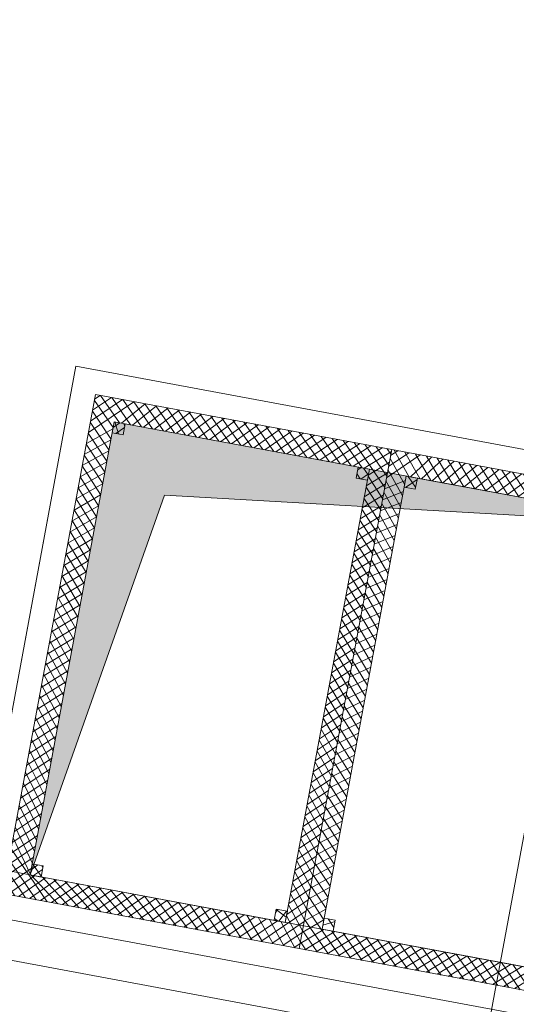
# Model space of a CAD drawing. Header units: metres. Extents: x 32353251 to 32353583, y 5707748 to 5708004.
# Tile 48 of 164: x 32353343.71 to 32353346.83, y 5707930.76 to 5707936.95. Entities that reach past the tile are written whole.
import ezdxf

# ---------------------------------------------------------------- set-up
doc = ezdxf.new("R2010")
doc.units = ezdxf.units.M
doc.header["$LTSCALE"] = 0.75
doc.layers.get('0').update_dxf_attribs({"linetype": 'CONTINUOUS'})
for name, color, linetype, lineweight in [('10417023$0$#9_002_GES I Übersicht Erdgeschoss_1_101_Wand Aussen.A', 7, 'CONTINUOUS', 25), ('10417023$0$#9_002_GES I Übersicht Erdgeschoss_1_104_Decken.A', 7, 'CONTINUOUS', 25), ('10417023$0$#9_002_GES I Übersicht Erdgeschoss_1_Neubau_101_Wand Aussen.A', 7, 'CONTINUOUS', 25), ('10417023$0$Keine', 7, 'CONTINUOUS', 13)]:
    doc.layers.add(name, color=color, linetype=linetype, lineweight=lineweight)
pattern_1 = [(44.99999999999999, (0, 0), (-0.03535533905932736, 0.03535533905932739), []), (135.0000000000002, (0, 0), (0.03535533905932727, 0.03535533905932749), [])]

# ---------------------------------------------------------------- blocks, each defined once
blk = doc.blocks.new('10417023$0$#9_MKO_LP5_ARC_GES_UP_00_002_P_G_modell (3D)')
at = {"layer": '10417023$0$#9_002_GES I Übersicht Erdgeschoss_1_104_Decken.A', "linetype": 'Continuous', "lineweight": 13, "true_color": 0xff0000}
h = blk.add_hatch(dxfattribs=at)
h.set_pattern_fill('#9_GUßASPHALT_0001', color=1, style=0, pattern_type=2)
h.set_pattern_definition(pattern_1)
h.paths.add_polyline_path([(-32353502.73062876, -5707786.633135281), (-32353502.73062876, -5707789.825930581), (-32353500.833813, -5707789.825930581), (-32353500.833813, -5707786.633135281)])
h.paths.add_polyline_path([(-32353502.58381542, -5707786.779532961), (-32353500.94938963, -5707786.779532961), (-32353500.94938963, -5707789.679532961), (-32353502.58381542, -5707789.679532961)])
h = blk.add_hatch(dxfattribs=at)
h.set_pattern_fill('#9_GUßASPHALT_0001', color=1, style=0, pattern_type=2)
h.set_pattern_definition(pattern_1)
h.paths.add_polyline_path([(-32353500.83380634, -5707786.633135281), (-32353500.83380634, -5707789.825930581), (-32353498.93699724, -5707789.825930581), (-32353498.93699724, -5707786.633135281)])
h.paths.add_polyline_path([(-32353500.7131819, -5707786.779532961), (-32353499.08381058, -5707786.779532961), (-32353499.08381058, -5707789.679532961), (-32353500.7131819, -5707789.679532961)])
h = blk.add_hatch(dxfattribs=at)
h.set_pattern_fill('#9_GUßASPHALT_0001', color=1, style=0, pattern_type=2)
h.set_pattern_definition(pattern_1)
h.paths.add_polyline_path([(-32353502.58381543, -5707786.779532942), (-32353502.58381543, -5707786.850399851), (-32353502.51294852, -5707786.850399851), (-32353502.51294852, -5707786.779532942)])
h = blk.add_hatch(dxfattribs=at)
h.set_pattern_fill('#9_GUßASPHALT_0001', color=1, style=0, pattern_type=2)
h.set_pattern_definition(pattern_1)
h.paths.add_polyline_path([(-32353501.02026541, -5707786.850399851), (-32353500.9493985, -5707786.850399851), (-32353500.9493985, -5707786.779532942), (-32353501.02026541, -5707786.779532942)])
h = blk.add_hatch(dxfattribs=at)
h.set_pattern_fill('#9_GUßASPHALT_0001', color=1, style=0, pattern_type=2)
h.set_pattern_definition(pattern_1)
h.paths.add_polyline_path([(-32353500.71319065, -5707786.850399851), (-32353500.64232374, -5707786.850399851), (-32353500.64232374, -5707786.779532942), (-32353500.71319065, -5707786.779532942)])
h = blk.add_hatch(dxfattribs=at)
h.set_pattern_fill('#9_GUßASPHALT_0001', color=1, style=0, pattern_type=2)
h.set_pattern_definition(pattern_1)
h.paths.add_polyline_path([(-32353502.58382053, -5707789.679532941), (-32353502.51295362, -5707789.679532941), (-32353502.51295362, -5707789.608666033), (-32353502.58382053, -5707789.608666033)])
h = blk.add_hatch(dxfattribs=at)
h.set_pattern_fill('#9_GUßASPHALT_0001', color=1, style=0, pattern_type=2)
h.set_pattern_definition(pattern_1)
h.paths.add_polyline_path([(-32353501.02026541, -5707789.679532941), (-32353500.9493985, -5707789.679532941), (-32353500.9493985, -5707789.608666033), (-32353501.02026541, -5707789.608666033)])
h = blk.add_hatch(dxfattribs=at)
h.set_pattern_fill('#9_GUßASPHALT_0001', color=1, style=0, pattern_type=2)
h.set_pattern_definition(pattern_1)
h.paths.add_polyline_path([(-32353500.71319065, -5707789.679532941), (-32353500.64232374, -5707789.679532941), (-32353500.64232374, -5707789.608666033), (-32353500.71319065, -5707789.608666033)])
at = {"layer": '10417023$0$#9_002_GES I Übersicht Erdgeschoss_1_101_Wand Aussen.A', "color": 1, "linetype": 'Continuous', "lineweight": 13, "true_color": 0xff0000}
blk.add_line((-32353499.57365668, -5707790.229532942), (-32353503.17381512, -5707790.229532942), dxfattribs=at)
at = {"layer": '10417023$0$#9_002_GES I Übersicht Erdgeschoss_1_104_Decken.A', "color": 1, "linetype": 'Continuous', "lineweight": 13, "true_color": 0xff0000}
for p, q in [((-32353499.08381059, -5707786.779532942), (-32353502.58381543, -5707786.779532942)), ((-32353502.58381543, -5707786.779532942), (-32353502.58381543, -5707789.679532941)), ((-32353502.18733136, -5707787.176018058), (-32353499.08381105, -5707786.779532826)), ((-32353502.58381515, -5707789.679533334), (-32353502.18733136, -5707787.176018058)), ((-32353502.58381543, -5707789.679532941), (-32353499.08381059, -5707789.679532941))]:
    blk.add_line(p, q, dxfattribs=at)
at = {"layer": '10417023$0$#9_002_GES I Übersicht Erdgeschoss_1_104_Decken.A', "color": 1, "linetype": 'Continuous', "lineweight": 13, "true_color": 0xff0000, "flags": 128}
for points in [[(-32353502.88381502, -5707789.979532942), (-32353498.78381501, -5707789.979532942), (-32353498.78381501, -5707786.479532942), (-32353502.88381502, -5707786.479532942)], [(-32353502.73062877, -5707786.63313529), (-32353500.83381301, -5707786.63313529), (-32353500.83381301, -5707789.825930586), (-32353502.73062877, -5707789.825930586)], [(-32353498.93699725, -5707786.63313529), (-32353498.93699725, -5707789.825930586), (-32353500.83380634, -5707789.825930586), (-32353500.83380634, -5707786.63313529)], [(-32353502.58381543, -5707786.779532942), (-32353502.51294852, -5707786.779532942), (-32353502.51294852, -5707786.850399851), (-32353502.58381543, -5707786.850399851)], [(-32353500.94938963, -5707789.679532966), (-32353500.94938963, -5707786.779532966), (-32353502.58381543, -5707786.779532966), (-32353502.58381543, -5707789.679532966)], [(-32353501.02026541, -5707786.850399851), (-32353500.9493985, -5707786.850399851), (-32353500.9493985, -5707786.779532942), (-32353501.02026541, -5707786.779532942)], [(-32353500.71319065, -5707786.850399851), (-32353500.64232374, -5707786.850399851), (-32353500.64232374, -5707786.779532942), (-32353500.71319065, -5707786.779532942)], [(-32353499.08381059, -5707789.679532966), (-32353499.08381059, -5707786.779532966), (-32353500.71318191, -5707786.779532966), (-32353500.71318191, -5707789.679532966)], [(-32353502.58382053, -5707789.679532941), (-32353502.51295362, -5707789.679532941), (-32353502.51295362, -5707789.608666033), (-32353502.58382053, -5707789.608666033)], [(-32353501.02026541, -5707789.679532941), (-32353500.9493985, -5707789.679532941), (-32353500.9493985, -5707789.608666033), (-32353501.02026541, -5707789.608666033)], [(-32353500.71319065, -5707789.679532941), (-32353500.64232374, -5707789.679532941), (-32353500.64232374, -5707789.608666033), (-32353500.71319065, -5707789.608666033)]]:
    blk.add_lwpolyline(points, close=True, dxfattribs=at)
blk.add_lwpolyline([(-32353499.08381059, -5707789.679532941), (-32353498.78381501, -5707789.679532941), (-32353498.78381501, -5707786.479532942), (-32353502.88381502, -5707786.479532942), (-32353502.88381502, -5707789.679532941), (-32353502.58381543, -5707789.679532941)], dxfattribs=at)
at = {"layer": '10417023$0$#9_002_GES I Übersicht Erdgeschoss_1_104_Decken.A', "color": 1, "linetype": 'Continuous', "true_color": 0xff0000}
blk.add_solid([(-32353502.58381543, -5707789.679532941), (-32353502.18733081, -5707787.176017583), (-32353502.58381543, -5707786.779532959), (-32353499.08381059, -5707786.779532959)], dxfattribs=at)
at = {"layer": '10417023$0$#9_002_GES I Übersicht Erdgeschoss_1_Neubau_101_Wand Aussen.A', "color": 1, "linetype": 'Continuous', "lineweight": 13, "true_color": 0xff0000}
blk.add_line((-32353499.57365668, -5707786.17991685), (-32353499.57365668, -5707790.229532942), dxfattribs=at)
blk = doc.blocks.new('10417023$0$2_MKO_LP5_LAN_GES_UP_00_002_V_A (3D)')
at = {"layer": '10417023$0$Keine'}
blk.add_blockref('10417023$0$#9_MKO_LP5_ARC_GES_UP_00_002_P_G_modell (3D)', (0, 0), dxfattribs=at)
blk = doc.blocks.new('10417023')
at = {"layer": '10417023$0$Keine', "rotation": 349.4819372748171}
blk.add_blockref('10417023$0$2_MKO_LP5_LAN_GES_UP_00_002_V_A (3D)', (65205154.93137175, 5413829.557758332), dxfattribs=at)

msp = doc.modelspace()

# ---------------------------------------------------------------- block references
msp.add_blockref('10417023', (0, 0))

doc.saveas('drawing.dxf')
